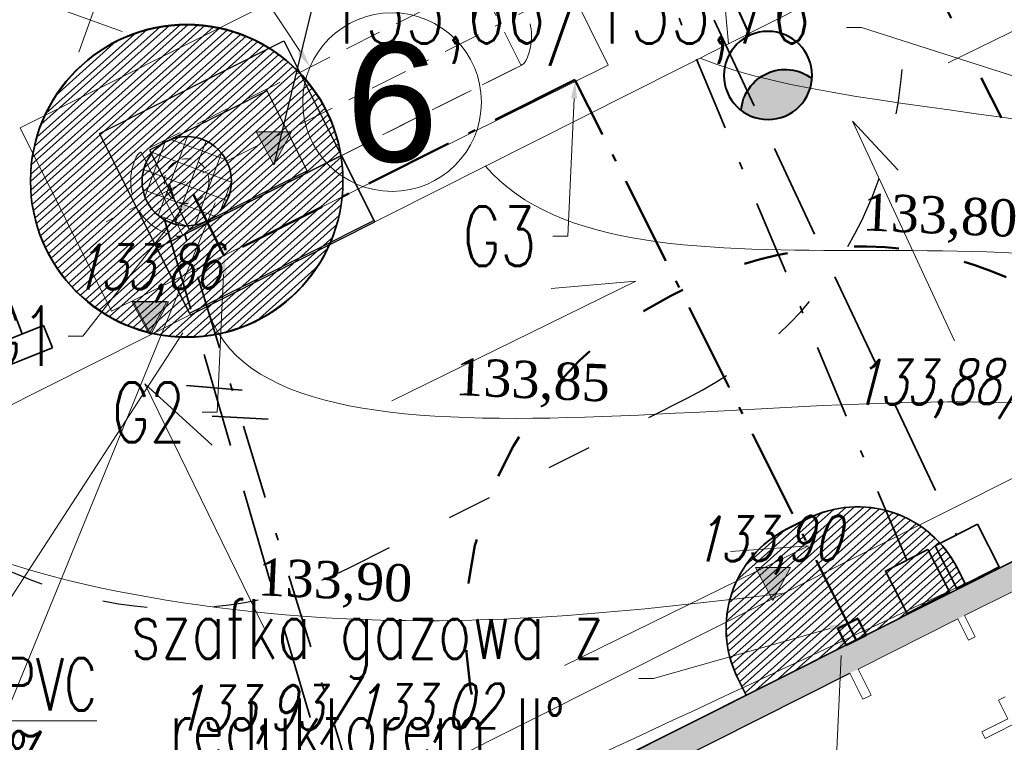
# Model space of a CAD drawing. Header units: metres. Extents: x 7472034 to 8440138, y 5890133 to 5961460.
# Tile 71 of 103: x 8439509 to 8439523, y 5890401 to 5890411. Entities that reach past the tile are written whole.
import ezdxf
from ezdxf import colors
from ezdxf.entities.mleader import LeaderData, LeaderLine
from ezdxf.enums import TextEntityAlignment as Align
from ezdxf.math import Vec2, Vec3

# ---------------------------------------------------------------- set-up
doc = ezdxf.new("R2010")
doc.units = ezdxf.units.M
doc.header["$MEASUREMENT"] = 0
for name, pattern in [('$0$L218_500', [1, 0.5, -0.5]), ('ACAD_ISO03W100', [30, 12, -18]), ('ACAD_ISO10W100', [18, 12, -3, 0, -3]), ('CENTER', [2, 1.25, -0.25, 0.25, -0.25]), ('DASHDOT2', [0.5, 0.25, -0.125, 0, -0.125]), ('DASHDOTX2', [2, 1, -0.5, 0, -0.5]), ('DASHED', [19.049999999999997, 12.7, -6.349999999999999]), ('HIDDEN', [0.375, 0.25, -0.125])]:
    doc.linetypes.add(name, pattern=pattern)
doc.layers.get('0').update_dxf_attribs({"linetype": 'CONTINUOUS', "lineweight": 5})
for name, color, linetype, lineweight in [('### rzędne', 172, 'CONTINUOUS', 5), ('___DR.warstwice', 7, 'CONTINUOUS', 5), ('_a_widok', 7, 'CONTINUOUS', 5), ('_IS.BLOK.GAZ.LPG', 7, 'CONTINUOUS', 5), ('_IS.BLOK.KD.doziemne', 7, 'CONTINUOUS', 5), ('_IS.BLOK.KS', 7, 'CONTINUOUS', 5), ('_IS.BLOK.T', 7, 'CONTINUOUS', 5), ('_IS.G.doziemna.rura', 50, 'ACAD_ISO10W100', 50), ('_IS.G.opis.1', 64, 'CONTINUOUS', 30), ('_IS.G.opis.2', 41, 'CONTINUOUS', 30), ('_IS.G.szafka', 54, 'CONTINUOUS', 50), ('_IS.G.zbiornik', 54, 'CONTINUOUS', 15), ('_IS.KD.B.rura', 124, 'ACAD_ISO03W100', 50), ('_IS.KD.krata', 114, 'CONTINUOUS', 30), ('_IS.KD.opis.1', 138, 'CONTINUOUS', 18), ('_IS.KD.opis.2', 7, 'CONTINUOUS', 18), ('_T_strefa_opis', 178, 'CONTINUOUS', 18), ('a_opisy', 7, 'CONTINUOUS', 18), ('drzwi', 7, 'CONTINUOUS', 20), ('dystrybutor', 252, 'CONTINUOUS', 15), ('E_BLOK', 170, 'CONTINUOUS', 20), ('E_Kable_ziemia2', 10, 'DASHED', 35), ('E_Kanal_iskrob.', 10, 'DASHDOTX2', 35), ('E_Kanal_sterownicze', 10, 'DASHDOTX2', 35), ('E_Kanal_zasilanie', 10, 'DASHDOTX2', 35), ('E_LAMPY', 10, 'CONTINUOUS', 25), ('E_Opis_Uziemienie', 170, 'CONTINUOUS', 20), ('T_kreska', 8, 'CONTINUOUS', 5), ('T_strefa-5', 200, 'ACAD_ISO03W100', 50), ('T_strefa-Z1', 140, 'CONTINUOUS', 35), ('T_strefa-Z2', 210, 'CONTINUOUS', 35), ('ZAG-OBRYS005', 7, 'CONTINUOUS', 0), ('ZAG-OBRYS050', 7, 'CONTINUOUS', 50)]:
    doc.layers.add(name, color=color, linetype=linetype, lineweight=lineweight)
doc.layers.add('-IS.NO', color=21, linetype='CONTINUOUS', lineweight=30, plot=False)
doc.layers.add('_IS_NO', color=11, linetype='CONTINUOUS', lineweight=20, plot=False)
for name, color, linetype in [('kraw', 4, 'CONTINUOUS'), ('Kraw_parking', 7, 'DASHED'), ('ogródek', 5, 'CONTINUOUS')]:
    doc.layers.add(name, color=color, linetype=linetype)
doc.styles.add('ARIAL', font='arial.ttf')
doc.styles.add('Romans 1.0', font='romans.shx', dxfattribs={"width": 0.7, "height": 1})
doc.styles.add('RS', font='Romans.shx', dxfattribs={"width": 0.7})
doc.styles.add('style2', font='romans.shx', dxfattribs={"width": 0.7, "oblique": 15})
doc.styles.add('wojtek 1', font='times.ttf', dxfattribs={"height": 0.6})
doc.linetypes.add('OGRODZENIE2', pattern='A,0.25,-0.1,[132,ltypeshp.shx,S=0.1,R=0,X=-0.1,Y=0],-0.1,1', length=1.45)

# ---------------------------------------------------------------- blocks, each defined once
blk = doc.blocks.new('A$C6A91272F')
at = {"ltscale": 0.1}
h = blk.add_hatch(color=256, dxfattribs=at)
h.dxf.hatch_style = 1
edge = h.paths.add_edge_path()
edge.add_line((705.3357828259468, 1004.648025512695), (1.335779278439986, 1004.648025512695))
edge.add_line((1.335779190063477, 1004.648025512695), (1.335779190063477, 80.64918178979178))
edge.add_line((1.335779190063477, 80.64918172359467), (37.33577814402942, 80.64918174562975))
edge.add_line((37.33577811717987, 80.64918172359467), (37.33577811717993, 116.3991696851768))
edge.add_line((37.33577823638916, 116.3991696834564), (37.33577899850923, 127.6491803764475))
edge.add_line((37.3357789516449, 127.6491804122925), (37.33577895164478, 968.6480249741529))
edge.add_line((37.3357789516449, 968.6480250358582), (705.3357827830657, 968.648025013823))
edge.add_line((705.3357827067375, 968.6480250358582), (705.3357827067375, 1004.648025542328))
blk.add_lwpolyline([(1.335779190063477, 80.64918172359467), (1305.338344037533, 80.64918172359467), (1305.338344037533, 1004.648025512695), (1.335779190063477, 1004.648025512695)], close=True, dxfattribs=at)
at = {"layer": 'dystrybutor', "color": 8}
for p, q in [((37.33577924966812, 888.148025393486), (37.33577924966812, 968.6480255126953)), ((37.33577924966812, 888.148025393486), (37.33577924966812, 968.6480255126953)), ((197.3357065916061, 839.1348330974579), (197.3357914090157, 968.6480240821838)), ((197.3357065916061, 839.1348330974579), (197.3357914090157, 968.6480240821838)), ((69.33578479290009, 888.148025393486), (37.33577924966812, 888.148025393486)), ((69.33578479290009, 888.148025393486), (37.33577924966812, 888.148025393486)), ((69.33578622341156, 878.1480268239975), (69.33578479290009, 888.148025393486)), ((69.33578622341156, 878.1480268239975), (69.33578479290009, 888.148025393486)), ((159.3357848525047, 888.1480256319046), (159.3357862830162, 878.1480268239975)), ((159.3357848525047, 888.1480256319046), (159.3357862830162, 878.1480268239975)), ((37.33577924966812, 728.1480255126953), (37.33578056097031, 878.1480268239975)), ((37.33578056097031, 878.1480268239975), (69.33578622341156, 878.1480268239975)), ((37.33577924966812, 728.1480255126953), (37.33578056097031, 878.1480268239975)), ((37.33578056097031, 878.1480268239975), (69.33578622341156, 878.1480268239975)), ((159.3357862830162, 878.1480268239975), (187.3356848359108, 878.1480255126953)), ((159.3357862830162, 878.1480268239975), (187.3356848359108, 878.1480255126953)), ((187.3356848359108, 878.1480255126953), (187.3357065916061, 839.1348263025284)), ((187.3356848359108, 878.1480255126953), (187.3357065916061, 839.1348263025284)), ((187.3357065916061, 839.1348263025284), (197.3357065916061, 839.1348330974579)), ((187.3357065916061, 839.1348263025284), (197.3357065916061, 839.1348330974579)), ((76.33577924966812, 728.1480255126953), (37.33577924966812, 728.1480255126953)), ((76.33577924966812, 728.1480255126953), (37.33577924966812, 728.1480255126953)), ((76.33577930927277, 715.6480256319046), (76.33577924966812, 728.1480255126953)), ((76.33577930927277, 715.6480256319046), (76.33577924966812, 728.1480255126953)), ((37.33577919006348, 715.6480256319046), (76.33577930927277, 715.6480256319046)), ((37.33577919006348, 715.6480256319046), (76.33577930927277, 715.6480256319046))]:
    blk.add_line(p, q, dxfattribs=at)
at = {"layer": 'ogródek', "color": 0}
for p, q in [((1.335779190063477, 1004.648025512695), (1.335779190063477, 80.64918172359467)), ((37.33577817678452, 80.64917922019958), (37.33577919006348, 715.6480256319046)), ((37.33577817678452, 80.64917922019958), (37.33577919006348, 715.6480256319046))]:
    blk.add_line(p, q, dxfattribs=at)
blk.add_lwpolyline([(1305.338344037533, 1004.648025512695), (1.335779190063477, 1004.648025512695), (1.335779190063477, 80.64918172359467), (1305.338344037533, 80.64918172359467)], close=True, dxfattribs=at)
blk = doc.blocks.new('23123')
at = {"layer": 'a_opisy', "linetype": '$0$L218_500'}
blk.add_hatch(color=250, dxfattribs=at).paths.add_polyline_path([(8443019.232991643, 5888878.045012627), (8443018.761079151, 5888878.045012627), (8443018.28916666, 5888878.045012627), (8443018.761079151, 5888877.16129482)])
at = {"layer": 'a_opisy', "color": 250, "linetype": 'CENTER'}
for points in [[(8443018.28916666, 5888878.045012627), (8443018.761079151, 5888878.045012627)], [(8443019.232991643, 5888878.045012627), (8443018.761079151, 5888877.16129482), (8443018.28916666, 5888878.045012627)], [(8443018.28916666, 5888878.045012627), (8443018.761079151, 5888877.16129482), (8443019.232991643, 5888878.045012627)], [(8443019.232991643, 5888878.045012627), (8443018.761079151, 5888878.045012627)]]:
    blk.add_lwpolyline(points, dxfattribs=at)
blk = doc.blocks.new('A$C2D0F1821')
at = {"ltscale": 0.1}
for p, q in [((0.4569985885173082, 0.9141682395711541), (0.4569985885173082, 0)), ((0.9140827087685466, 0.4570841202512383), (-8.553080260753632e-05, 0.4570841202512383))]:
    blk.add_line(p, q, dxfattribs=at)
blk = doc.blocks.new('NUMER_')
blk.add_circle((0, 0), 120)
at = {"style": 'ARIAL'}
blk.add_attdef('1', (-58.85081040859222, -80.22409284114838), '', height=170, rotation=359.9999984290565, dxfattribs=at)
blk = doc.blocks.new('A$C5FF37710')
at = {"layer": '### rzędne', "color": 0, "lineweight": 13, "elevation": 2.493151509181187e-06, "flags": 128}
blk.add_lwpolyline([(72.10302833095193, 41.74037152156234), (75.38308046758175, 43.34603488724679), (74.24455444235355, 43.24616567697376)], dxfattribs=at)
at = {"layer": '### rzędne', "color": 0, "lineweight": 13, "flags": 128}
for points in [[(72.18768312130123, 38.00263094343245), (70.81754976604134, 40.95578318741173), (71.43205184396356, 40.29776068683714)], [(64.62709043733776, 37.19894107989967), (67.90714257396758, 38.80460444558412), (66.76861654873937, 38.70473523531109)], [(62.91265611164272, 34.14432512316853), (61.30687282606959, 37.42431855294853), (62.21196217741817, 36.60293474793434)], [(66.94918705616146, 33.64171570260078), (70.22923919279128, 35.24737906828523), (69.17814438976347, 35.17023667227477)]]:
    blk.add_lwpolyline(points, dxfattribs=at)
blk = doc.blocks.new('LAM')
at = {"lineweight": 40}
blk.add_line((6.835788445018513e-16, -161.5506126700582), (6.835788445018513e-16, -18.60614954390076), dxfattribs=at)
for centre, radius in [((0, 0), 18.60614954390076), ((6.835788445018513e-16, -243.8416448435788), 82.29103217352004)]:
    blk.add_circle(centre, radius, dxfattribs=at)
blk.add_arc((6.835788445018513e-16, -321.8015997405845), 82.29103217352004, 28.27372536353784, 151.7262746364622, dxfattribs=at)
for points in [[(18.17331868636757, -241.5423668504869), (-60.85573633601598, -299.2347250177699), (45.93429220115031, -253.5238231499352), (-32.76859408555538, -318.3959581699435)], [(-60.85573633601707, -299.2347250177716), (-18.22487994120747, -241.5540594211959), (18.17331868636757, -241.5423668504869)], [(-33.98132504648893, -246.854394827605), (-60.85573633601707, -299.2347250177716), (-18.22487994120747, -241.5540594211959)], [(-51.68273205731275, -257.7648198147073), (-60.85573633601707, -299.2347250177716), (-33.98132504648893, -246.854394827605)], [(-32.76859408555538, -318.3959581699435), (45.93429220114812, -253.5238231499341), (2.278341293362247, -326.1011314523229)], [(45.93429220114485, -253.5238231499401), (72.47327324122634, -282.8216222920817), (2.278341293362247, -326.1011314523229)], [(-72.47327324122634, -282.8216222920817), (-60.85573633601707, -299.2347250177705), (-51.68273205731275, -257.7648198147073)], [(2.278341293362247, -326.1011314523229), (72.47327324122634, -282.8216222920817), (33.98364006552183, -318.7878000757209), (58.17943860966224, -302.6549622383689)]]:
    blk.add_solid(points, dxfattribs=at)
blk = doc.blocks.new('Studnia SK1_v2')
at = {"color": 0, "linetype": 'Continuous', "ltscale": 2}
blk.add_lwpolyline([(0, 0.6399999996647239), (0.6400000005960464, 0.6399999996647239), (0.6400000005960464, 0), (0, 0), (0, 0.6399999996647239)], dxfattribs=at)
blk = doc.blocks.new('*U41')
at = {"linetype": 'Continuous', "ltscale": 100}
blk.add_lwpolyline([(37.51736080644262, -3.286135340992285), (-37.51736080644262, 3.286135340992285)], dxfattribs=at)
blk = doc.blocks.new('*U42')
at = {"linetype": 'Continuous', "ltscale": 100}
blk.add_lwpolyline([(37.61416654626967, -1.877637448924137), (-37.61416654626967, 1.877637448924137)], dxfattribs=at)
blk = doc.blocks.new('Elektryk_v3')
at = {"layer": 'E_Kable_ziemia2', "color": 1, "ltscale": 0.1}
for points in [[(9.075363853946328, -43.35301621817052), (12.33264385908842, -50.2710995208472)], [(-0.2249945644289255, -47.56806458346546), (-1.635126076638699, -43.85510517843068)], [(8.019747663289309, -62.25693038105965), (5.782743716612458, -60.0360595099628), (1.545346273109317, -45.53679723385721)]]:
    blk.add_lwpolyline(points, dxfattribs=at)
blk.add_lwpolyline([(0.1827409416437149, -47.75321630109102), (-0.3902200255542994, -47.98427360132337), (-0.5114750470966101, -47.68359323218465), (0.06148592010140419, -47.45253593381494)], close=True, dxfattribs=at)
at = {"layer": 'E_Kanal_iskrob.', "color": 1}
blk.add_lwpolyline([(7.679727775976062, -61.57290587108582), (6.106242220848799, -59.80782759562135), (1.753297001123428, -45.5471321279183)], dxfattribs=at)
at = {"layer": 'E_Kanal_sterownicze', "color": 1}
blk.add_lwpolyline([(11.66507788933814, -50.60826222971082), (6.969798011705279, -39.42961844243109)], dxfattribs=at)
at = {"layer": 'E_Kable_ziemia2', "color": 1, "ltscale": 0.1, "xscale": 0.01, "yscale": 0.01, "zscale": 0.01}
blk.add_blockref('*U41', (2.357720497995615, -48.29218953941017), dxfattribs=at)
at = {"layer": 'E_Kanal_iskrob.', "color": 1, "xscale": 0.01, "yscale": 0.01, "zscale": 0.01}
blk.add_blockref('*U42', (2.705066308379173, -48.69338264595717), dxfattribs=at)
at = {"layer": 'E_Kanal_sterownicze', "color": 1, "rotation": 296.9879690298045}
blk.add_blockref('Studnia SK1_v2', (11.37992530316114, -50.75347931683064), dxfattribs=at)
at = {"layer": 'E_Kanal_zasilanie', "color": 1, "rotation": 296.9879690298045}
blk.add_blockref('Studnia SK1_v2', (12.04749127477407, -50.41631660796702), dxfattribs=at)
at = {"layer": 'E_LAMPY', "color": 1, "xscale": -0.007200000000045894, "yscale": 0.007200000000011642, "zscale": 0.0072, "rotation": 24.2907176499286}
blk.add_blockref('LAM', (9.078654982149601, -42.4946976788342, 3.638052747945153e-06), dxfattribs=at)
at = {"layer": 'E_Opis_Uziemienie', "color": 0, "linetype": 'Continuous', "lineweight": 20, "insert": (-1.846210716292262, -47.40235197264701), "char_height": 0.5, "width": 1.628560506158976, "attachment_point": 1, "style": 'Romans 1.0'}
blk.add_mtext('SOK2', dxfattribs=at)
blk = doc.blocks.new('A$C76AD686A')
at = {"layer": 'T_strefa-5', "lineweight": 30, "ltscale": 0.05, "elevation": -2.493151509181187e-06}
blk.add_lwpolyline([(-4.596447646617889, 2.08166304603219, 0.167054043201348), (-2.25509262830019, 4.47464906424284, 0.4884277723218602), (-6.32595912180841, 12.58382518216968, 0.1670540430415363), (-9.643740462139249, 12.13588281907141), (-14.18913579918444, 9.854060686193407, 0.1670540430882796), (-16.53049081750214, 7.461074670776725, 0.4884277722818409), (-12.45962432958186, -0.6481014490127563, 0.1670540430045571), (-9.141842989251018, -0.2001590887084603)], format="xyb", close=True, dxfattribs=at)
blk = doc.blocks.new('A$C2C426404')
at = {"layer": '### rzędne', "color": 0, "lineweight": 25}
blk.add_line((74.56409943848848, 45.43795124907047, -1.543864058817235e-08), (74.0046247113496, 43.12614644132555, 3.638050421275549e-06), dxfattribs=at)
at = {"layer": '_IS_NO', "ltscale": 0.1}
for points, knots in [([(82.89259716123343, 46.16084154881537), (84.8495933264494, 45.11936389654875), (88.55921769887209, 44.83981135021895), (90.1633963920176, 43.01832278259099), (90.34019952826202, 42.8223588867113)], [0, 0, 0, 0, 7.954966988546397, 8.729782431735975, 8.729782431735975, 8.729782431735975, 8.729782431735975]), ([(76.84496991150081, 43.11112043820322), (78.812495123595, 40.83505227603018, 3.638050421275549e-06), (85.68687196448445, 43.38480628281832, 2.663429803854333e-08), (88.21580260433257, 40.225944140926), (88.51137467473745, 39.942343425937)], [0, 0, 0, 0, 11.0004907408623, 12.22464979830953, 12.22464979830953, 12.22464979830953, 12.22464979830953]), ([(68.7267319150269, 39.02420625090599), (68.80146550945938, 37.99887998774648), (74.47760886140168, 36.6135861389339), (78.66542563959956, 37.10952394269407), (80.8385258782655, 37.36687105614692)], [0, 0, 0, 0, 5.970908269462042, 12.41120989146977, 12.41120989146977, 12.41120989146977, 12.41120989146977])]:
    blk.add_open_spline(points, degree=3, knots=knots, dxfattribs=at)
at = {"layer": '_IS_NO'}
for points in [[(79.73337989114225, 44.56114495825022), (81.95053286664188, 43.64255194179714), (86.95264687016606, 43.93974517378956), (89.25428887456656, 41.99932341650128)], [(73.1020672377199, 41.22283793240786), (73.907699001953, 38.43275955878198), (81.6884794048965, 40.53698569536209), (85.60536634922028, 39.75269424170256)], [(66.10451648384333, 37.7955081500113), (68.21571800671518, 36.28144963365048), (71.67216797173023, 34.29531399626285), (73.8262430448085, 31.67922890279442)]]:
    blk.add_open_spline(points, degree=3, dxfattribs=at)
blk.add_spline([(75.79141489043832, 33.98871202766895, 2.493151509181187e-06), (83.97091970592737, 37.81401541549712, 2.493151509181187e-06)], degree=3, dxfattribs=at)
at = {"layer": '_IS_NO', "ltscale": 0.1}
blk.add_open_spline([(71.57573245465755, 28.9481848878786), (67.44016048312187, 33.57662988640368), (65.16395357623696, 34.89740369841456), (63.4644949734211, 36.55847102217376)], degree=3, dxfattribs=at)
at = {"layer": '### rzędne', "color": 0, "linetype": '$0$L218_500', "lineweight": 25, "xscale": 0.5, "yscale": 0.5, "zscale": 0.5}
for p in [(-4221435.375914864, -2944395.454500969, 3.638050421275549e-06), (-4221437.050093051, -2944397.731778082, 3.789258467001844e-07)]:
    blk.add_blockref('23123', p, dxfattribs=at)
at = {"layer": '_IS.KD.krata', "color": 0, "lineweight": 25, "xscale": 0.5, "yscale": 0.5, "zscale": 0.5}
blk.add_blockref('23123', (-4221428.666944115, -2944401.308733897, -3.560529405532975e-06), dxfattribs=at)
at = {"layer": '### rzędne', "color": 0, "linetype": 'CENTER', "lineweight": 25, "char_height": 0.6, "attachment_point": 1, "style": 'style2'}
for s, insert, rotation in [('133,86', (71.30439603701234, 42.04967406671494, 3.789258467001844e-07), 0.43190741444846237), ('133,88/134,00', (81.7824264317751, 40.499741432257), 0.4319074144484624), ('133,90', (79.63468119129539, 38.39586711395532, -3.560529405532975e-06), 0.43190741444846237), ('133,93/133,02', (72.67488684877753, 36.12189063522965), 0.4319074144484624)]:
    blk.add_mtext(s, dxfattribs=dict(at, insert=insert, rotation=rotation))
at = {"layer": '_IS_NO', "char_height": 0.5, "attachment_point": 1, "rotation": 357.50253960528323, "style": 'wojtek 1'}
for s, insert in [('133,80', (81.9334116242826, 42.74594648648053, -2.007742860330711e-06)), ('133,85', (76.45861601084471, 40.53314208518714, -2.007742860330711e-06)), ('133,90', (73.8009484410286, 37.84237245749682, -2.007742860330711e-06))]:
    blk.add_mtext(s, dxfattribs=dict(at, insert=insert))
blk = doc.blocks.new('zb.LPG')
at = {"linetype": 'DASHDOT2', "ltscale": 2}
blk.add_line((-1.000000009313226, 6.48507190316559), (-1.0000000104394, -0.2169135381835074), dxfattribs=at)
at = {"linetype": 'HIDDEN', "ltscale": 2}
for p, q in [((-0.3750000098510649, 5.711670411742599), (-1.625000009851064, 5.711670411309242)), ((-0.375000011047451, 0.6256767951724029), (-1.625000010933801, 0.6256767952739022))]:
    blk.add_line(p, q, dxfattribs=at)
at = {"linetype": 'DASHED'}
blk.add_line((-1.625000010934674, 0.6256767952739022), (-0.375000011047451, 0.6256767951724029), dxfattribs=at)
at = {"color": 0, "linetype": 'DASHED'}
blk.add_line((-1.625000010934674, 0.6256767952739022), (-0.375000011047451, 0.6256767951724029), dxfattribs=at)
at = {"color": 0, "linetype": 'HIDDEN', "ltscale": 2}
blk.add_line((-0.375000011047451, 0.6256767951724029), (-1.625000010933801, 0.6256767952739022), dxfattribs=at)
at = {"linetype": 'HIDDEN', "ltscale": 2}
blk.add_lwpolyline([(-0.375000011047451, 0.6256767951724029), (-0.3750000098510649, 5.711670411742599, 0.1670540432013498), (-0.4066947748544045, 5.803886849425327, 0.4884277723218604), (-1.593305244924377, 5.803886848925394, 0.1670540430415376), (-1.625000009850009, 5.711670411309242), (-1.625000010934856, 0.6256767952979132, 0.1670540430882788), (-1.593305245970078, 0.5334603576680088, 0.4884277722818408), (-0.4066947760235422, 0.5334603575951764, 0.1670540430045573), (-0.375000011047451, 0.6256767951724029), (-0.3750000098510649, 5.711670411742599)], format="xyb", close=True, dxfattribs=at)
at = {"color": 0, "lineweight": 20, "ltscale": 2}
blk.add_circle((-1.000000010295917, 0.9972843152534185), 0.6, dxfattribs=at)
at = {"color": 0, "linetype": 'HIDDEN', "ltscale": 0.5}
blk.add_circle((-1.000000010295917, 0.9972843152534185), 0.3, dxfattribs=at)
at = {"layer": 'kraw', "color": 0}
blk.add_line((0.601555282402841, 0.2373164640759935), (0.601555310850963, 3.009504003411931), dxfattribs=at)
for points in [[(0.601555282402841, 0.2373164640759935), (-2.098443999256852, 0.2372759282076), (-2.100245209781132, 3.009504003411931), (0.601555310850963, 3.009504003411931)], [(-0.3984439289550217, 2.507263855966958), (-1.5984439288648, 2.507284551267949), (-1.598443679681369, 0.737284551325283), (-0.3984436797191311, 0.7372847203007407), (-0.3984439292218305, 2.507284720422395)]]:
    blk.add_lwpolyline(points, dxfattribs=at)
blk = doc.blocks.new('JPII.T.0')
at = {"layer": 'T_kreska'}
h = blk.add_hatch(dxfattribs=at)
h.set_pattern_fill('ANSI31', color=256, scale=0.05, angle=176.8047918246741, style=0)
h.set_pattern_definition([(221.8047918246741, (224.3465485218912, 76.45303165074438), (0.1058219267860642, -0.1183354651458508), [])])
edge = h.paths.add_edge_path()
edge.add_arc((7472008.84203077, 5961452.680288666), 2.099999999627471, 0, 360)
h = blk.add_hatch(dxfattribs=at)
h.set_pattern_fill('ANSI37', color=256, scale=0.08, angle=114.5436678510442, style=0)
h.set_pattern_definition([(159.5436678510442, (106838.893573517, -81229.51752958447), (-0.08877132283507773, -0.2379824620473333), []), (249.5436678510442, (106838.893573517, -81229.51752958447), (0.2379824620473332, -0.08877132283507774), [])])
edge = h.paths.add_edge_path()
edge.add_arc((7472008.84203077, 5961452.673708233), 0.599999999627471, 0, 360)
h = blk.add_hatch(dxfattribs=at)
h.set_pattern_fill('ANSI31', color=256, scale=0.05, angle=176.8047918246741, style=0)
h.set_pattern_definition([(221.8047918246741, (233.2337237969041, 70.54970650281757), (0.1058219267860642, -0.1183354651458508), [])])
edge = h.paths.add_edge_path()
edge.add_line((7472016.250728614, 5961445.991846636), (7472016.362874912, 5961445.768411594))
edge.add_line((7472016.362874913, 5961445.768411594), (7472019.312217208, 5961447.248742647))
edge.add_line((7472019.312217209, 5961447.248742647), (7472019.200070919, 5961447.472177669))
edge.add_arc((7472017.859460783, 5961446.799299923), 1.499999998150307, 26.65294578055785, 116.6529460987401)
edge.add_line((7472017.18658303, 5961448.139910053), (7472016.918461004, 5961448.005334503))
edge.add_arc((7472017.591338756, 5961446.66472437), 1.500000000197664, 116.6529460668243, 206.6529452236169)
at = {"layer": '_T_strefa_opis'}
for p, q in [((7472005.941916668, 5961444.366369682), (7472009.2241133, 5961452.382678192, 3.638052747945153e-06)), ((7472005.941916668, 5961446.262416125), (7472008.790910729, 5961450.634430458))]:
    blk.add_line(p, q, dxfattribs=at)
at = {"layer": 'T_strefa-5', "ltscale": 0.05, "elevation": 3.638052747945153e-06, "flags": 128}
blk.add_lwpolyline([(7472022.126087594, 5961443.793726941, 0.2701111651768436), (7472022.440307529, 5961448.818790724), (7472022.328161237, 5961449.042225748, 0.4142135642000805), (7472015.616534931, 5961451.268000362), (7472015.348412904, 5961451.13342481, 0.4142135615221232), (7472013.12263831, 5961444.42179853), (7472013.234784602, 5961444.19836351)], format="xyb", dxfattribs=at)
at = {"layer": 'T_strefa-Z1', "ltscale": 0.1}
blk.add_circle((7472008.84203077, 5961452.673708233), 0.599999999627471, dxfattribs=at)
at = {"layer": 'T_strefa-Z2', "ltscale": 0.1, "elevation": 3.638052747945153e-06}
blk.add_lwpolyline([(7472019.312217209, 5961447.248742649), (7472019.20007092, 5961447.472177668, 0.4142135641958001), (7472017.186583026, 5961448.139910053), (7472016.918461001, 5961448.005334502, 0.414213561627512), (7472016.250728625, 5961445.991846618), (7472016.362874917, 5961445.768411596)], format="xyb", dxfattribs=at)
at = {"layer": 'T_strefa-Z2', "ltscale": 0.1}
blk.add_circle((7472008.84203077, 5961452.680288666, 3.638052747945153e-06), 2.099999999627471, dxfattribs=at)
blk = doc.blocks.new('KS.P.I')
at = {"layer": '-IS.NO'}
ml = blk.add_multileader_mtext('Standard', dxfattribs=at)
ml.set_content('\\A1;{\\H1.2x;133,66/133,76}', color=256, style='RS')
ml.set_leader_properties()
ml.build(insert=Vec2(0, 0))
ml.multileader.update_dxf_attribs({"text_left_attachment_type": 2, "text_right_attachment_type": 2, "dogleg_length": 0.2, "arrow_head_size": 0.25})
ctx = ml.context
ctx.base_point, ctx.char_height, ctx.arrow_head_size, ctx.landing_gap_size, ctx.plane_origin = Vec3(7472013.742756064, 5961453.802187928), 0.75, 0.25, 0.25, Vec3(7472015.8846338, 5961453.141796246)
ctx.left_attachment, ctx.right_attachment, ctx.text_align_type = 2, 2, 1
notes = []
notes.append((ctx, [(1, (1, 1, 0), (7472021.432756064, 5961453.802187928), (-1, 0), 0.2, [(3, [(7472031.607265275, 5961450.550015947)], 0, [])])]))
ctx.mtext.insert, ctx.mtext.width, ctx.mtext.alignment, ctx.mtext.flow_direction = Vec3(7472017.487756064, 5961454.487902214), 8.844456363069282, 2, 5
for ctx, leaders in notes:
    for number, flags, end, landing, length, lines in leaders:
        leader = LeaderData()
        leader.index, (leader.has_last_leader_line, leader.has_dogleg_vector, leader.attachment_direction) = number, flags
        leader.last_leader_point, leader.dogleg_vector, leader.dogleg_length = Vec3(end), Vec3(landing), length
        for number, points, colour, breaks in lines:
            line = LeaderLine()
            line.index, line.vertices, line.color, line.breaks = number, Vec3.list(points), colors.encode_raw_color(colour), breaks
            leader.lines.append(line)
        ctx.leaders.append(leader)
blk = doc.blocks.new('JPII.KD_aktualizacja rzędnych_20.12.2024')
at = {"layer": '_IS.KD.B.rura', "ltscale": 0.05}
blk.add_line((8438661.95360061, 5890707.326021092, 2.139065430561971e-06), (8438666.55608313, 5890698.159459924, 2.473966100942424e-06), dxfattribs=at)
at = {"layer": '_IS.KD.opis.1'}
ml = blk.add_multileader_mtext('Standard', dxfattribs=at)
ml.set_content('\\A1;{\\C134;W4\\H0.7x;\\C256;\\S133,92/131,71;}', color=256, style='RS')
ml.set_leader_properties()
ml.build(insert=Vec2(0, 0))
ml.multileader.update_dxf_attribs({"text_left_attachment_type": 2, "text_right_attachment_type": 2, "dogleg_length": 0.2, "arrow_head_size": 0.25})
ctx = ml.context
ctx.base_point, ctx.char_height, ctx.arrow_head_size, ctx.landing_gap_size, ctx.plane_origin = Vec3(8438646.832452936, 5890712.319713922, -1.811711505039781e-06), 1.2, 0.25, 0.3, Vec3(8438600.438682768, 5890684.437422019, -1.811711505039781e-06)
ctx.left_attachment, ctx.right_attachment, ctx.text_align_type = 2, 2, 1
notes = []
notes.append((ctx, [(0, (1, 1, 0), (8438646.632452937, 5890712.319713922, -1.811711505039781e-06), (1, 0), 0.2, [(3, [(8438646.934366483, 5890700.24259294, -1.811711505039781e-06)], 0, [])])]))
ctx.mtext.insert, ctx.mtext.width, ctx.mtext.alignment, ctx.mtext.flow_direction = Vec3(8438649.386452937, 5890713.459713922, -1.811711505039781e-06), 9.34447490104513, 2, 5
at = {"layer": '_IS.KD.opis.2'}
ml = blk.add_multileader_mtext('Standard', dxfattribs=at)
ml.set_content('\\A1;{\\H0.7x;\\S%%C200PVC/3,0%;}', color=256, style='RS')
ml.set_leader_properties()
ml.build(insert=Vec2(0, 0))
ml.multileader.update_dxf_attribs({"text_left_attachment_type": 2, "text_right_attachment_type": 2, "dogleg_length": 0.2, "arrow_head_size": 0.25})
ctx = ml.context
ctx.base_point, ctx.char_height, ctx.arrow_head_size, ctx.landing_gap_size, ctx.plane_origin = Vec3(8438647.418029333, 5890697.302791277), 1, 0.25, 0.3, Vec3(8438601.53368987, 5890675.091763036)
ctx.left_attachment, ctx.right_attachment, ctx.text_align_type = 2, 2, 1
notes.append((ctx, [(0, (1, 1, 0), (8438647.218029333, 5890697.302791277), (1, 0), 0.2, [(3, [(8438645.83558953, 5890699.136686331)], 0, [])])]))
ctx.mtext.insert, ctx.mtext.width, ctx.mtext.alignment, ctx.mtext.flow_direction = Vec3(8438649.269696, 5890698.186124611), 3.033132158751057, 2, 5
for ctx, leaders in notes:
    for number, flags, end, landing, length, lines in leaders:
        leader = LeaderData()
        leader.index, (leader.has_last_leader_line, leader.has_dogleg_vector, leader.attachment_direction) = number, flags
        leader.last_leader_point, leader.dogleg_vector, leader.dogleg_length = Vec3(end), Vec3(landing), length
        for number, points, colour, breaks in lines:
            line = LeaderLine()
            line.index, line.vertices, line.color, line.breaks = number, Vec3.list(points), colors.encode_raw_color(colour), breaks
            leader.lines.append(line)
        ctx.leaders.append(leader)
blk = doc.blocks.new('LPG.instalacja')
at = {"layer": '_IS.G.doziemna.rura', "ltscale": 0.1, "elevation": 3.638052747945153e-06}
blk.add_lwpolyline([(7472021.361337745, 5961445.569594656), (7472017.583339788, 5961453.096700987), (7472012.869807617, 5961450.730889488), (7472012.454909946, 5961451.557512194)], dxfattribs=at)
at = {"layer": '_IS.G.szafka', "ltscale": 0.1, "elevation": 3.638052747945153e-06}
blk.add_lwpolyline([(7472021.227276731, 5961445.502306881), (7472021.495398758, 5961445.636882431), (7472021.383252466, 5961445.860317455), (7472021.115130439, 5961445.725741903)], close=True, dxfattribs=at)
at = {"layer": '_IS.G.zbiornik', "lineweight": 30, "rotation": 296.6569901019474}
blk.add_blockref('zb.LPG', (7472011.922454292, 5961450.395178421), dxfattribs=at)
at = {"layer": '_IS.G.opis.1'}
ml = blk.add_multileader_mtext('Standard', dxfattribs=at)
ml.set_content('\\A1;G3', color=256, style='RS')
ml.set_leader_properties()
ml.build(insert=Vec2(0, 0))
ml.multileader.update_dxf_attribs({"text_left_attachment_type": 2, "text_right_attachment_type": 2, "dogleg_length": 0.2, "arrow_head_size": 0.25})
ctx = ml.context
ctx.base_point, ctx.char_height, ctx.arrow_head_size, ctx.landing_gap_size, ctx.plane_origin = Vec3(7472015.852840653, 5961450.996816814, 3.638052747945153e-06), 0.8, 0.25, 0.25, Vec3(7471984.220625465, 5961458.1795495, 3.638052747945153e-06)
ctx.left_attachment, ctx.right_attachment, ctx.text_align_type = 2, 2, 1
notes = []
notes.append((ctx, [(1, (1, 1, 0), (7472017.486173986, 5961450.996816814, 3.638052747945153e-06), (-1, 0), 0.2, [(3, [(7472017.583339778, 5961453.096701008, 3.638052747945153e-06)], 0, [])])]))
ctx.mtext.insert, ctx.mtext.width, ctx.mtext.alignment, ctx.mtext.flow_direction = Vec3(7472016.569507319, 5961451.396816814, 3.638052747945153e-06), 1.723109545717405, 2, 5
ml = blk.add_multileader_mtext('Standard', dxfattribs=at)
ml.set_content('\\A1;G1', color=256, style='RS')
ml.set_leader_properties()
ml.build(insert=Vec2(0, 0))
ml.multileader.update_dxf_attribs({"text_left_attachment_type": 2, "text_right_attachment_type": 2, "dogleg_length": 0.2, "arrow_head_size": 0.25})
ctx = ml.context
ctx.base_point, ctx.char_height, ctx.arrow_head_size, ctx.landing_gap_size, ctx.plane_origin = Vec3(7472009.497372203, 5961449.653453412), 0.8, 0.25, 0.25, Vec3(7471979.092195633, 5961456.640360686)
ctx.left_attachment, ctx.right_attachment, ctx.text_align_type = 2, 2, 1
notes.append((ctx, [(1, (1, 1, 0), (7472010.970705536, 5961449.653453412), (-1, 0), 0.2, [(3, [(7472012.454909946, 5961451.557512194)], 0, [])])]))
ctx.mtext.insert, ctx.mtext.width, ctx.mtext.alignment, ctx.mtext.flow_direction = Vec3(7472010.134038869, 5961450.053453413), 1.723109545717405, 2, 5
ml = blk.add_multileader_mtext('Standard', dxfattribs=at)
ml.set_content('\\A1;G2', color=256, style='RS')
ml.set_leader_properties()
ml.build(insert=Vec2(0, 0))
ml.multileader.update_dxf_attribs({"text_left_attachment_type": 2, "text_right_attachment_type": 2, "dogleg_length": 0.2, "arrow_head_size": 0.25})
ctx = ml.context
ctx.base_point, ctx.char_height, ctx.arrow_head_size, ctx.landing_gap_size, ctx.plane_origin = Vec3(7472011.139308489, 5961448.631005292, 3.638052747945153e-06), 0.8, 0.25, 0.25, Vec3(7471979.507093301, 5961455.813737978, 3.638052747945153e-06)
ctx.left_attachment, ctx.right_attachment, ctx.text_align_type = 2, 2, 1
notes.append((ctx, [(1, (1, 1, 0), (7472012.772641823, 5961448.631005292, 3.638052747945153e-06), (-1, 0), 0.2, [(3, [(7472012.869807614, 5961450.730889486, 3.638052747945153e-06)], 0, [])])]))
ctx.mtext.insert, ctx.mtext.width, ctx.mtext.alignment, ctx.mtext.flow_direction = Vec3(7472011.855975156, 5961449.031005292, 3.638052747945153e-06), 1.723109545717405, 2, 5
ml = blk.add_multileader_mtext('Standard', dxfattribs=at)
ml.set_content('\\A1;G4', color=256, style='RS')
ml.set_leader_properties()
ml.build(insert=Vec2(0, 0))
ml.multileader.update_dxf_attribs({"text_left_attachment_type": 2, "text_right_attachment_type": 2, "dogleg_length": 0.2, "arrow_head_size": 0.25})
ctx = ml.context
ctx.base_point, ctx.char_height, ctx.arrow_head_size, ctx.landing_gap_size, ctx.plane_origin = Vec3(7472019.414037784, 5961443.514140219, 3.638052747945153e-06), 0.8, 0.25, 0.25, Vec3(7471987.808489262, 5961450.696872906, 3.638052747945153e-06)
ctx.left_attachment, ctx.right_attachment, ctx.text_align_type = 2, 2, 1
notes.append((ctx, [(1, (1, 1, 0), (7472021.074037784, 5961443.514140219, 3.638052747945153e-06), (-1, 0), 0.2, [(3, [(7472021.171203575, 5961445.614024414, 3.638052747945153e-06)], 0, [])])]))
ctx.mtext.insert, ctx.mtext.width, ctx.mtext.alignment, ctx.mtext.flow_direction = Vec3(7472020.144037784, 5961443.91414022, 3.638052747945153e-06), 1.723109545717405, 2, 5
at = {"layer": '_IS.G.opis.2'}
ml = blk.add_multileader_mtext('Standard', dxfattribs=at)
ml.set_content('\\A1;podziemny zbiornik gazu LPG 6,4m3', color=256, style='RS')
ml.set_leader_properties()
ml.build(insert=Vec2(0, 0))
ml.multileader.update_dxf_attribs({"text_left_attachment_type": 2, "text_right_attachment_type": 2, "dogleg_length": 0.2, "arrow_head_size": 0.25})
ctx = ml.context
ctx.base_point, ctx.char_height, ctx.arrow_head_size, ctx.landing_gap_size, ctx.plane_origin = Vec3(7471997.24052896, 5961461.792806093), 0.8, 0.25, 0.25, Vec3(7471970.214738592, 5961469.437908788)
ctx.left_attachment, ctx.right_attachment, ctx.text_align_type = 2, 2, 1
notes.append((ctx, [(1, (1, 1, 0), (7472008.42052896, 5961461.792806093), (-1, 0), 0.2, [(3, [(7472014.025376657, 5961453.269017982)], 0, [])])]))
ctx.mtext.insert, ctx.mtext.width, ctx.mtext.alignment, ctx.mtext.flow_direction = Vec3(7472002.73052896, 5961462.935663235), 10.77121080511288, 2, 5
ml = blk.add_multileader_mtext('Standard', dxfattribs=at)
ml.set_content('\\A1;szafka gazowa z reduktorem II%%D', color=256, style='RS')
ml.set_leader_properties()
ml.build(insert=Vec2(0, 0))
ml.multileader.update_dxf_attribs({"text_left_attachment_type": 2, "text_right_attachment_type": 2, "dogleg_length": 0.2, "arrow_head_size": 0.25})
ctx = ml.context
ctx.base_point, ctx.char_height, ctx.arrow_head_size, ctx.landing_gap_size, ctx.plane_origin = Vec3(7472011.141085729, 5961445.051800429), 0.8, 0.25, 0.25, Vec3(7471980.43529536, 5961452.696903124)
ctx.left_attachment, ctx.right_attachment, ctx.text_align_type = 2, 2, 1
notes.append((ctx, [(1, (1, 1, 0), (7472018.641085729, 5961445.051800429), (-1, 0), 0.2, [(3, [(7472021.249191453, 5961445.793029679)], 0, [])])]))
ctx.mtext.insert, ctx.mtext.width, ctx.mtext.alignment, ctx.mtext.flow_direction = Vec3(7472014.791085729, 5961446.118467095), 7.079227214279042, 2, 5
for ctx, leaders in notes:
    for number, flags, end, landing, length, lines in leaders:
        leader = LeaderData()
        leader.index, (leader.has_last_leader_line, leader.has_dogleg_vector, leader.attachment_direction) = number, flags
        leader.last_leader_point, leader.dogleg_vector, leader.dogleg_length = Vec3(end), Vec3(landing), length
        for number, points, colour, breaks in lines:
            line = LeaderLine()
            line.index, line.vertices, line.color, line.breaks = number, Vec3.list(points), colors.encode_raw_color(colour), breaks
            leader.lines.append(line)
        ctx.leaders.append(leader)

msp = doc.modelspace()

# ---------------------------------------------------------------- hatches: boundary and pattern name
at = {"layer": 'T_kreska'}
h = msp.add_hatch(dxfattribs=at)
h.set_pattern_fill('ANSI31', color=256, scale=0.05, angle=176.8047918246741, style=0)
h.set_pattern_definition([(221.8047918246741, (967727.0724879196, -70967.43705009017), (0.1058219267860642, -0.1183354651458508), [])])
edge = h.paths.add_edge_path()
edge.add_arc((8439511.567970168, 5890408.790206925), 2.099999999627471, 0, 360)
h = msp.add_hatch(dxfattribs=at)
h.set_pattern_fill('ANSI31', color=256, scale=0.05, angle=176.8047918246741, style=0)
h.set_pattern_definition([(221.8047918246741, (967735.9602927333, -70973.3353292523), (0.1058219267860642, -0.1183354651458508), [])])
edge = h.paths.add_edge_path()
edge.add_line((8439518.977297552, 5890402.106810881), (8439519.089443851, 5890401.883375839))
edge.add_line((8439519.08944385, 5890401.883375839), (8439522.038786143, 5890403.363706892))
edge.add_line((8439522.038786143, 5890403.363706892), (8439521.926639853, 5890403.587141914))
edge.add_arc((8439520.58602972, 5890402.914264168), 1.499999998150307, 26.65294578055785, 116.6529460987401)
edge.add_line((8439519.913151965, 5890404.254874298), (8439519.64502994, 5890404.120298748))
edge.add_arc((8439520.317907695, 5890402.779688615), 1.500000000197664, 116.6529460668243, 206.6529452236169)

# ---------------------------------------------------------------- linework, layer by layer
at = {"layer": '_a_widok'}
for p, q in [((8439518.85043316, 5890410.636896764, -4.089710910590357e-08), (8439508.924364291, 5890405.640073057)), ((8439514.198860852, 5890400.548228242), (8439523.347480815, 5890405.140094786))]:
    msp.add_line(p, q, dxfattribs=at)
at = {"layer": '_a_widok', "elevation": -4.089710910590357e-08}
msp.add_lwpolyline([(8439525.115842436, 5890416.150513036), (8439518.645367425, 5890412.902351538), (8439518.85043316, 5890410.636896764), (8439525.809278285, 5890414.146128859), (8439527.239025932, 5890414.494120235), (8439527.239025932, 5890414.494120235)], close=True, dxfattribs=at)
at = {"layer": 'a_opisy', "linetype": 'HIDDEN', "ltscale": 2}
msp.add_line((8439516.0617254, 5890410.346740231), (8439515.500915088, 5890411.463875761), dxfattribs=at)
at = {"layer": 'Kraw_parking'}
msp.add_line((8439511.618268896, 5890406.996294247), (8439514.094370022, 5890408.242864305), dxfattribs=at)
for points in [[(8439513.64677646, 5890409.134418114), (8439513.64672091, 5890409.134384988), (8439511.169163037, 5890407.890623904), (8439511.169373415, 5890407.890734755), (8439513.64677646, 5890409.134418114)], [(8439511.618268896, 5890406.996294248), (8439511.169697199, 5890407.889893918), (8439513.646452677, 5890409.135258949), (8439514.094370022, 5890408.242864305)]]:
    msp.add_lwpolyline(points, dxfattribs=at)
at = {"layer": 'Kraw_parking', "elevation": 2.493151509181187e-06}
for points in [[(8439528.750976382, 5890392.142141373), (8439520.49282829, 5890387.997219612), (8439514.64326723, 5890399.651613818), (8439522.901414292, 5890403.796535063)], [(8439528.750976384, 5890392.142141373), (8439520.49282829, 5890387.997219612), (8439514.643267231, 5890399.651613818), (8439522.901414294, 5890403.796535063)]]:
    msp.add_lwpolyline(points, close=True, dxfattribs=at)
at = {"layer": 'T_strefa-Z2', "ltscale": 0.1}
msp.add_lwpolyline([(8439522.038786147, 5890403.363706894), (8439521.926639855, 5890403.587141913, 0.4142135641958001), (8439519.913151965, 5890404.254874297), (8439519.645029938, 5890404.120298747, 0.414213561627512), (8439518.97729756, 5890402.106810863), (8439519.089443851, 5890401.883375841)], format="xyb", dxfattribs=at)
msp.add_circle((8439511.567970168, 5890408.790206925), 2.099999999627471, dxfattribs=at)
at = {"layer": 'ZAG-OBRYS050', "linetype": 'OGRODZENIE2', "lineweight": 5, "ltscale": 1.2}
msp.add_lwpolyline([(8439517.232699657, 5890410.351167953), (8439510.555663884, 5890407.042952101), (8439509.329505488, 5890409.508913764), (8439515.9956357, 5890412.847957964)], close=True, dxfattribs=at)

# ---------------------------------------------------------------- block references
at = {"layer": '### rzędne', "linetype": '$0$L218_500', "xscale": 0.5, "yscale": 0.5, "zscale": 0.5}
msp.add_blockref('23123', (4218001.706820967, 2945968.148365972, 3.789258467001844e-07), dxfattribs=at)
at = {"layer": '___DR.warstwice', "color": 0, "linetype": 'Continuous', "ltscale": 0.2}
msp.add_blockref('A$C2C426404', (8439438.733810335, 5890365.88383195), dxfattribs=at)
at = {"layer": '___DR.warstwice', "ltscale": 0.1}
msp.add_blockref('A$C5FF37710', (8439449.697574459, 5890368.641764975), dxfattribs=at)
at = {"layer": '_IS.BLOK.GAZ.LPG'}
msp.add_blockref('LPG.instalacja', (967499.2028827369, -71042.94610979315), dxfattribs=at)
at = {"layer": '_IS.BLOK.KD.doziemne', "linetype": '$0$L218_500'}
msp.add_blockref('JPII.KD_aktualizacja rzędnych_20.12.2024', (859.6212462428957, -295.8072097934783), dxfattribs=at)
at = {"layer": '_IS.BLOK.KS'}
msp.add_blockref('KS.P.I', (967499.202946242, -71042.94610979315), dxfattribs=at)
at = {"layer": '_IS.BLOK.T'}
msp.add_blockref('JPII.T.0', (967502.7259393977, -71043.88350130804), dxfattribs=at)
at = {"layer": 'a_opisy', "ltscale": 0.1, "rotation": 340.2636914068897}
msp.add_blockref('A$C2D0F1821', (8439509.686001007, 5890410.679980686), dxfattribs=at)
at = {"layer": 'drzwi', "color": 250, "ltscale": 0.1, "xscale": 0.009999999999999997, "yscale": 0.009999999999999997, "zscale": 0.009999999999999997, "rotation": 296.6529459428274}
msp.add_blockref('A$C6A91272F', (8439513.916480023, 5890399.301771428, 2.493151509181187e-06), dxfattribs=at)
at = {"layer": 'E_BLOK'}
msp.add_blockref('Elektryk_v3', (8439509.580092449, 5890454.305613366), dxfattribs=at)
at = {"layer": 'T_strefa-5', "color": 1, "linetype": 'Continuous', "ltscale": 0.2}
msp.add_blockref('A$C76AD686A', (8439522.900615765, 5890403.798126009, 2.493151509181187e-06), dxfattribs=at)
at = {"layer": 'ZAG-OBRYS005'}
ref = msp.add_blockref('NUMER_', (8439514.327887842, 5890409.852484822), dxfattribs=dict(at, xscale=0.01, yscale=0.01, zscale=0.01))
ref.add_attrib('1', '6', dxfattribs={"layer": '0', "height": 1.6, "style": 'ARIAL'}).set_placement((8439514.327887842, 5890409.852484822), align=Align.MIDDLE_CENTER)

doc.saveas('drawing.dxf')
